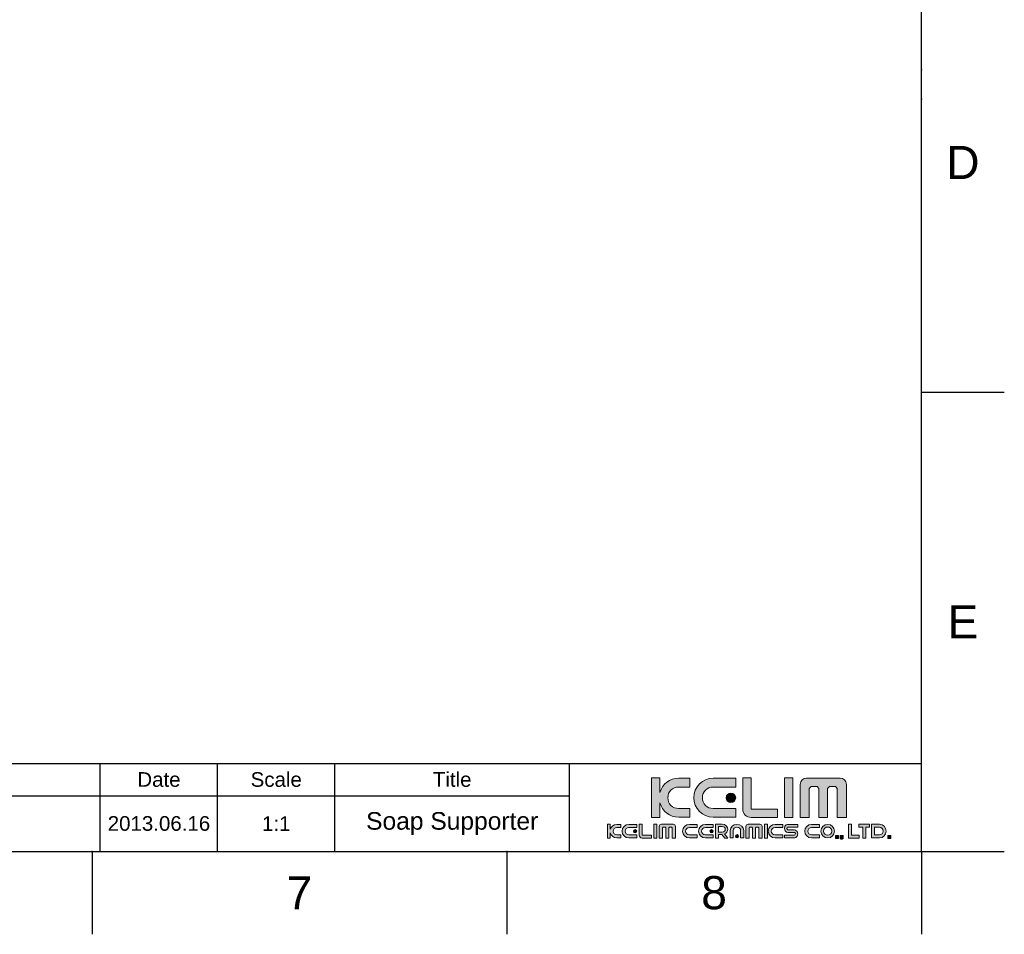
# Model space of a CAD drawing. Header units: millimetres. Extents: x 580 to 2065, y -13 to 1037.
# Tile 3 of 10: x 1645 to 2065, y -13 to 377. Entities that reach past the tile are written whole.
import ezdxf

# ---------------------------------------------------------------- set-up
doc = ezdxf.new("R2010")
doc.units = ezdxf.units.MM
doc.header["$LTSCALE"] = 0.1
doc.layers.add('FORM', color=7, linetype='Continuous')
doc.layers.add('TEXT', color=2, linetype='Continuous')
doc.styles.get("Standard").update_dxf_attribs({"font": 'arial_0.ttf'})

msp = doc.modelspace()

# ---------------------------------------------------------------- hatches: boundary and pattern name
at = {"layer": 'TEXT'}
h = msp.add_hatch(color=2, dxfattribs=at)
h.dxf.hatch_style = 2
edge = h.paths.add_edge_path()
edge.add_spline(control_points=[(1930.67, 40.36), (1930.67, 40.36), (1925.85, 40.36), (1925.85, 40.36), (1923.31, 40.36), (1921.27, 42.41), (1921.27, 44.93), (1921.27, 47.47), (1923.31, 49.52), (1925.85, 49.52), (1925.85, 49.52), (1930.67, 49.52), (1930.67, 49.52), (1930.67, 49.52), (1930.67, 53.3), (1930.67, 53.3), (1930.67, 53.3), (1925.91, 53.3), (1925.91, 53.3), (1922.09, 53.3), (1918.89, 50.74), (1917.91, 47.25), (1917.91, 47.25), (1917.91, 53.42), (1917.91, 53.42), (1917.91, 53.42), (1914.38, 53.42), (1914.38, 53.42), (1914.38, 53.42), (1914.38, 36.58), (1914.38, 36.58), (1914.38, 36.58), (1917.91, 36.58), (1917.91, 36.58), (1917.91, 36.58), (1917.91, 42.76), (1917.91, 42.76), (1918.89, 39.26), (1922.09, 36.69), (1925.91, 36.69), (1925.91, 36.69), (1930.67, 36.69), (1930.67, 36.69), (1930.67, 36.69), (1930.67, 40.36), (1930.67, 40.36)], knot_values=[0, 0, 0, 0, 1, 1, 1, 2, 2, 2, 3, 3, 3, 4, 4, 4, 5, 5, 5, 6, 6, 6, 7, 7, 7, 8, 8, 8, 9, 9, 9, 10, 10, 10, 11, 11, 11, 12, 12, 12, 13, 13, 13, 14, 14, 14, 15, 15, 15, 15], degree=3, periodic=0)
h = msp.add_hatch(color=256, dxfattribs=at)
h.dxf.hatch_style = 2
edge = h.paths.add_edge_path()
edge.add_spline(control_points=[(1940.63, 36.69), (1940.63, 36.69), (1950.23, 36.69), (1950.23, 36.69), (1950.23, 36.69), (1950.23, 40.36), (1950.23, 40.36), (1950.23, 40.36), (1940.57, 40.36), (1940.57, 40.36), (1938.04, 40.36), (1936, 42.41), (1936, 44.93), (1936, 47.47), (1938.04, 49.52), (1940.57, 49.52), (1940.57, 49.52), (1950.23, 49.52), (1950.23, 49.52), (1950.23, 49.52), (1950.23, 53.3), (1950.23, 53.3), (1950.23, 53.3), (1940.63, 53.3), (1940.63, 53.3), (1936.04, 53.3), (1932.33, 49.59), (1932.33, 45), (1932.33, 40.41), (1936.04, 36.69), (1940.63, 36.69)], knot_values=[0, 0, 0, 0, 1, 1, 1, 2, 2, 2, 3, 3, 3, 4, 4, 4, 5, 5, 5, 6, 6, 6, 7, 7, 7, 8, 8, 8, 9, 9, 9, 10, 10, 10, 10], degree=3, periodic=0)
h = msp.add_hatch(color=2, dxfattribs=at)
h.dxf.hatch_style = 2
edge = h.paths.add_edge_path()
edge.add_spline(control_points=[(1956.74, 36.56), (1956.74, 36.56), (1968.09, 36.56), (1968.09, 36.56), (1968.09, 36.56), (1968.09, 40.1), (1968.09, 40.1), (1968.09, 40.1), (1956.77, 40.1), (1956.77, 40.1), (1956.77, 40.1), (1956.75, 40.06), (1956.75, 40.06), (1956.75, 40.06), (1956.75, 53.42), (1956.75, 53.42), (1956.75, 53.42), (1953.22, 53.42), (1953.22, 53.42), (1953.22, 53.42), (1953.22, 40.1), (1953.22, 40.1), (1953.22, 40.1), (1953.21, 40.11), (1953.21, 40.11), (1953.21, 38.15), (1954.8, 36.55), (1956.77, 36.55), (1956.77, 36.55), (1956.74, 36.56), (1956.74, 36.56)], knot_values=[0, 0, 0, 0, 1, 1, 1, 2, 2, 2, 3, 3, 3, 4, 4, 4, 5, 5, 5, 6, 6, 6, 7, 7, 7, 8, 8, 8, 9, 9, 9, 10, 10, 10, 10], degree=3, periodic=0)
h = msp.add_hatch(color=2, dxfattribs=at)
h.dxf.hatch_style = 2
h.paths.add_polyline_path([(1974.57, 53.42), (1971.03, 53.42), (1971.03, 36.58), (1974.57, 36.58)])
h = msp.add_hatch(color=2, dxfattribs=at)
h.dxf.hatch_style = 2
edge = h.paths.add_edge_path()
edge.add_spline(control_points=[(1994.75, 53.34), (1994.75, 53.34), (1980.37, 53.34), (1980.37, 53.34), (1978.89, 53.34), (1977.69, 52.15), (1977.69, 50.68), (1977.69, 50.68), (1977.69, 36.6), (1977.69, 36.6), (1977.69, 36.6), (1981.51, 36.6), (1981.51, 36.6), (1981.51, 36.6), (1981.51, 48.94), (1981.51, 48.94), (1981.51, 48.94), (1982.31, 49.74), (1982.31, 49.74), (1982.31, 49.74), (1984.87, 49.74), (1984.87, 49.74), (1984.87, 49.74), (1985.67, 48.94), (1985.67, 48.94), (1985.67, 48.94), (1985.67, 36.6), (1985.67, 36.6), (1985.67, 36.6), (1989.36, 36.6), (1989.36, 36.6), (1989.36, 36.6), (1989.36, 48.94), (1989.36, 48.94), (1989.36, 48.94), (1990.17, 49.74), (1990.17, 49.74), (1990.17, 49.74), (1992.72, 49.74), (1992.72, 49.74), (1992.72, 49.74), (1993.51, 48.94), (1993.51, 48.94), (1993.51, 48.94), (1993.51, 36.6), (1993.51, 36.6), (1993.51, 36.6), (1997.43, 36.6), (1997.43, 36.6), (1997.43, 36.6), (1997.43, 50.68), (1997.43, 50.68), (1997.43, 52.15), (1996.23, 53.34), (1994.75, 53.34)], knot_values=[0, 0, 0, 0, 1, 1, 1, 2, 2, 2, 3, 3, 3, 4, 4, 4, 5, 5, 5, 6, 6, 6, 7, 7, 7, 8, 8, 8, 9, 9, 9, 10, 10, 10, 11, 11, 11, 12, 12, 12, 13, 13, 13, 14, 14, 14, 15, 15, 15, 16, 16, 16, 17, 17, 17, 18, 18, 18, 18], degree=3, periodic=0)
h = msp.add_hatch(color=2, dxfattribs=at)
h.dxf.hatch_style = 2
edge = h.paths.add_edge_path()
edge.add_spline(control_points=[(1946.18, 44.93), (1946.18, 43.83), (1947.08, 42.93), (1948.18, 42.93), (1949.29, 42.93), (1950.19, 43.83), (1950.19, 44.93), (1950.19, 46.05), (1949.29, 46.94), (1948.18, 46.94), (1947.08, 46.94), (1946.18, 46.05), (1946.18, 44.93)], knot_values=[0, 0, 0, 0, 1, 1, 1, 2, 2, 2, 3, 3, 3, 4, 4, 4, 4], degree=3, periodic=0)
h = msp.add_hatch(color=2, dxfattribs=at)
h.dxf.hatch_style = 2
edge = h.paths.add_edge_path()
edge.add_spline(control_points=[(1896.76, 31.5), (1896.76, 31.5), (1896.76, 33.66), (1896.76, 33.66), (1896.76, 33.66), (1895.53, 33.66), (1895.53, 33.66), (1895.53, 33.66), (1895.53, 27.78), (1895.53, 27.78), (1895.53, 27.78), (1896.76, 27.78), (1896.76, 27.78), (1896.76, 27.78), (1896.76, 29.95), (1896.76, 29.95), (1897.09, 28.73), (1898.21, 27.83), (1899.55, 27.83), (1899.55, 27.83), (1901.21, 27.83), (1901.21, 27.83), (1901.21, 27.83), (1901.21, 29.1), (1901.21, 29.1), (1901.21, 29.1), (1899.53, 29.1), (1899.53, 29.1), (1898.64, 29.1), (1897.93, 29.82), (1897.93, 30.7), (1897.93, 31.59), (1898.64, 32.3), (1899.53, 32.3), (1899.53, 32.3), (1901.21, 32.3), (1901.21, 32.3), (1901.21, 32.3), (1901.21, 33.62), (1901.21, 33.62), (1901.21, 33.62), (1899.55, 33.62), (1899.55, 33.62), (1898.21, 33.62), (1897.09, 32.72), (1896.76, 31.5)], knot_values=[0, 0, 0, 0, 1, 1, 1, 2, 2, 2, 3, 3, 3, 4, 4, 4, 5, 5, 5, 6, 6, 6, 7, 7, 7, 8, 8, 8, 9, 9, 9, 10, 10, 10, 11, 11, 11, 12, 12, 12, 13, 13, 13, 14, 14, 14, 15, 15, 15, 15], degree=3, periodic=0)
h = msp.add_hatch(color=2, dxfattribs=at)
h.dxf.hatch_style = 2
edge = h.paths.add_edge_path()
edge.add_spline(control_points=[(1901.78, 30.72), (1901.78, 29.12), (1903.08, 27.83), (1904.68, 27.83), (1904.68, 27.83), (1908.03, 27.83), (1908.03, 27.83), (1908.03, 27.83), (1908.03, 29.1), (1908.03, 29.1), (1908.03, 29.1), (1904.66, 29.1), (1904.66, 29.1), (1903.78, 29.1), (1903.06, 29.82), (1903.06, 30.7), (1903.06, 31.59), (1903.78, 32.3), (1904.66, 32.3), (1904.66, 32.3), (1908.03, 32.3), (1908.03, 32.3), (1908.03, 32.3), (1908.03, 33.62), (1908.03, 33.62), (1908.03, 33.62), (1904.68, 33.62), (1904.68, 33.62), (1903.08, 33.62), (1901.78, 32.32), (1901.78, 30.72)], knot_values=[0, 0, 0, 0, 1, 1, 1, 2, 2, 2, 3, 3, 3, 4, 4, 4, 5, 5, 5, 6, 6, 6, 7, 7, 7, 8, 8, 8, 9, 9, 9, 10, 10, 10, 10], degree=3, periodic=0)
h = msp.add_hatch(color=2, dxfattribs=at)
h.dxf.hatch_style = 2
edge = h.paths.add_edge_path()
edge.add_spline(control_points=[(1910.3, 29), (1910.3, 29), (1910.3, 33.66), (1910.3, 33.66), (1910.3, 33.66), (1909.07, 33.66), (1909.07, 33.66), (1909.07, 33.66), (1909.07, 29.01), (1909.07, 29.01), (1909.07, 29.01), (1909.07, 29.02), (1909.07, 29.02), (1909.07, 28.33), (1909.62, 27.78), (1910.31, 27.78), (1910.31, 27.78), (1910.3, 27.78), (1910.3, 27.78), (1910.3, 27.78), (1914.26, 27.78), (1914.26, 27.78), (1914.26, 27.78), (1914.26, 29.01), (1914.26, 29.01), (1914.26, 29.01), (1910.31, 29.01), (1910.31, 29.01), (1910.31, 29.01), (1910.3, 29), (1910.3, 29)], knot_values=[0, 0, 0, 0, 1, 1, 1, 2, 2, 2, 3, 3, 3, 4, 4, 4, 5, 5, 5, 6, 6, 6, 7, 7, 7, 8, 8, 8, 9, 9, 9, 10, 10, 10, 10], degree=3, periodic=0)
h = msp.add_hatch(color=2, dxfattribs=at)
h.dxf.hatch_style = 2
h.paths.add_polyline_path([(1915.28, 27.78), (1916.52, 27.78), (1916.52, 33.66), (1915.28, 33.66)])
h = msp.add_hatch(color=2, dxfattribs=at)
h.dxf.hatch_style = 2
edge = h.paths.add_edge_path()
edge.add_spline(control_points=[(1923.56, 33.63), (1923.56, 33.63), (1918.54, 33.63), (1918.54, 33.63), (1918.02, 33.63), (1917.61, 33.22), (1917.61, 32.7), (1917.61, 32.7), (1917.61, 27.79), (1917.61, 27.79), (1917.61, 27.79), (1918.94, 27.79), (1918.94, 27.79), (1918.94, 27.79), (1918.94, 32.1), (1918.94, 32.1), (1918.94, 32.1), (1919.22, 32.38), (1919.22, 32.38), (1919.22, 32.38), (1920.11, 32.38), (1920.11, 32.38), (1920.11, 32.38), (1920.39, 32.1), (1920.39, 32.1), (1920.39, 32.1), (1920.39, 27.79), (1920.39, 27.79), (1920.39, 27.79), (1921.68, 27.79), (1921.68, 27.79), (1921.68, 27.79), (1921.68, 32.1), (1921.68, 32.1), (1921.68, 32.1), (1921.96, 32.38), (1921.96, 32.38), (1921.96, 32.38), (1922.85, 32.38), (1922.85, 32.38), (1922.85, 32.38), (1923.12, 32.1), (1923.12, 32.1), (1923.12, 32.1), (1923.12, 27.79), (1923.12, 27.79), (1923.12, 27.79), (1924.49, 27.79), (1924.49, 27.79), (1924.49, 27.79), (1924.49, 32.7), (1924.49, 32.7), (1924.49, 33.22), (1924.07, 33.63), (1923.56, 33.63)], knot_values=[0, 0, 0, 0, 1, 1, 1, 2, 2, 2, 3, 3, 3, 4, 4, 4, 5, 5, 5, 6, 6, 6, 7, 7, 7, 8, 8, 8, 9, 9, 9, 10, 10, 10, 11, 11, 11, 12, 12, 12, 13, 13, 13, 14, 14, 14, 15, 15, 15, 16, 16, 16, 17, 17, 17, 18, 18, 18, 18], degree=3, periodic=0)
h = msp.add_hatch(color=2, dxfattribs=at)
h.dxf.hatch_style = 2
edge = h.paths.add_edge_path()
edge.add_spline(control_points=[(1927.57, 30.72), (1927.57, 29.12), (1928.86, 27.83), (1930.46, 27.83), (1930.46, 27.83), (1933.81, 27.83), (1933.81, 27.83), (1933.81, 27.83), (1933.81, 29.1), (1933.81, 29.1), (1933.81, 29.1), (1930.44, 29.1), (1930.44, 29.1), (1929.56, 29.1), (1928.85, 29.82), (1928.85, 30.7), (1928.85, 31.59), (1929.56, 32.3), (1930.44, 32.3), (1930.44, 32.3), (1933.81, 32.3), (1933.81, 32.3), (1933.81, 32.3), (1933.81, 33.62), (1933.81, 33.62), (1933.81, 33.62), (1930.46, 33.62), (1930.46, 33.62), (1928.86, 33.62), (1927.57, 32.32), (1927.57, 30.72)], knot_values=[0, 0, 0, 0, 1, 1, 1, 2, 2, 2, 3, 3, 3, 4, 4, 4, 5, 5, 5, 6, 6, 6, 7, 7, 7, 8, 8, 8, 9, 9, 9, 10, 10, 10, 10], degree=3, periodic=0)
h = msp.add_hatch(color=2, dxfattribs=at)
h.dxf.hatch_style = 2
edge = h.paths.add_edge_path()
edge.add_spline(control_points=[(1934.39, 30.72), (1934.39, 29.12), (1935.68, 27.83), (1937.29, 27.83), (1937.29, 27.83), (1940.63, 27.83), (1940.63, 27.83), (1940.63, 27.83), (1940.63, 29.1), (1940.63, 29.1), (1940.63, 29.1), (1937.26, 29.1), (1937.26, 29.1), (1936.38, 29.1), (1935.67, 29.82), (1935.67, 30.7), (1935.67, 31.59), (1936.38, 32.3), (1937.26, 32.3), (1937.26, 32.3), (1940.63, 32.3), (1940.63, 32.3), (1940.63, 32.3), (1940.63, 33.62), (1940.63, 33.62), (1940.63, 33.62), (1937.29, 33.62), (1937.29, 33.62), (1935.68, 33.62), (1934.39, 32.32), (1934.39, 30.72)], knot_values=[0, 0, 0, 0, 1, 1, 1, 2, 2, 2, 3, 3, 3, 4, 4, 4, 5, 5, 5, 6, 6, 6, 7, 7, 7, 8, 8, 8, 9, 9, 9, 10, 10, 10, 10], degree=3, periodic=0)
h = msp.add_hatch(color=2, dxfattribs=at)
h.dxf.hatch_style = 2
edge = h.paths.add_edge_path()
edge.add_spline(control_points=[(1946.86, 31.49), (1946.86, 32.69), (1945.76, 33.66), (1944.41, 33.66), (1944.41, 33.66), (1942.81, 33.66), (1942.81, 33.66), (1942.81, 33.66), (1941.58, 33.66), (1941.58, 33.66), (1941.58, 33.66), (1941.58, 32.7), (1941.58, 32.7), (1941.58, 32.7), (1941.58, 30.32), (1941.58, 30.32), (1941.58, 30.32), (1941.58, 29.33), (1941.58, 29.33), (1941.58, 29.33), (1941.58, 27.78), (1941.58, 27.78), (1941.58, 27.78), (1942.81, 27.78), (1942.81, 27.78), (1942.81, 27.78), (1942.81, 29.33), (1942.81, 29.33), (1942.81, 29.33), (1944.31, 29.33), (1944.31, 29.33), (1944.31, 29.33), (1945.62, 27.78), (1945.62, 27.78), (1945.62, 27.78), (1946.85, 27.78), (1946.85, 27.78), (1946.85, 27.78), (1945.39, 29.51), (1945.39, 29.51), (1946.25, 29.84), (1946.86, 30.61), (1946.86, 31.49)], knot_values=[0, 0, 0, 0, 1, 1, 1, 2, 2, 2, 3, 3, 3, 4, 4, 4, 5, 5, 5, 6, 6, 6, 7, 7, 7, 8, 8, 8, 9, 9, 9, 10, 10, 10, 11, 11, 11, 12, 12, 12, 13, 13, 13, 14, 14, 14, 14], degree=3, periodic=0)
edge = h.paths.add_edge_path()
edge.add_spline(control_points=[(1944.43, 30.32), (1944.43, 30.32), (1942.81, 30.32), (1942.81, 30.32), (1942.81, 30.32), (1942.81, 32.7), (1942.81, 32.7), (1942.81, 32.7), (1944.43, 32.7), (1944.43, 32.7), (1945.17, 32.7), (1945.78, 32.17), (1945.78, 31.51), (1945.78, 30.85), (1945.17, 30.32), (1944.43, 30.32)], knot_values=[0, 0, 0, 0, 1, 1, 1, 2, 2, 2, 3, 3, 3, 4, 4, 4, 5, 5, 5, 5], degree=3, periodic=0)
h = msp.add_hatch(color=2, dxfattribs=at)
h.dxf.hatch_style = 2
edge = h.paths.add_edge_path()
edge.add_spline(control_points=[(1950.74, 33.62), (1949.15, 33.62), (1947.85, 32.42), (1947.85, 30.93), (1947.85, 30.93), (1947.85, 27.83), (1947.85, 27.83), (1947.85, 27.83), (1949.13, 27.83), (1949.13, 27.83), (1949.13, 27.83), (1949.13, 30.95), (1949.13, 30.95), (1949.13, 31.77), (1949.84, 32.43), (1950.72, 32.43), (1951.61, 32.43), (1952.32, 31.77), (1952.32, 30.95), (1952.32, 30.95), (1952.32, 27.83), (1952.32, 27.83), (1952.32, 27.83), (1953.64, 27.83), (1953.64, 27.83), (1953.64, 27.83), (1953.64, 30.93), (1953.64, 30.93), (1953.64, 32.42), (1952.35, 33.62), (1950.74, 33.62)], knot_values=[0, 0, 0, 0, 1, 1, 1, 2, 2, 2, 3, 3, 3, 4, 4, 4, 5, 5, 5, 6, 6, 6, 7, 7, 7, 8, 8, 8, 9, 9, 9, 10, 10, 10, 10], degree=3, periodic=0)
h = msp.add_hatch(color=2, dxfattribs=at)
h.dxf.hatch_style = 2
edge = h.paths.add_edge_path()
edge.add_spline(control_points=[(1960.49, 33.63), (1960.49, 33.63), (1955.48, 33.63), (1955.48, 33.63), (1954.96, 33.63), (1954.54, 33.22), (1954.54, 32.7), (1954.54, 32.7), (1954.54, 27.79), (1954.54, 27.79), (1954.54, 27.79), (1955.88, 27.79), (1955.88, 27.79), (1955.88, 27.79), (1955.88, 32.1), (1955.88, 32.1), (1955.88, 32.1), (1956.15, 32.38), (1956.15, 32.38), (1956.15, 32.38), (1957.05, 32.38), (1957.05, 32.38), (1957.05, 32.38), (1957.32, 32.1), (1957.32, 32.1), (1957.32, 32.1), (1957.32, 27.79), (1957.32, 27.79), (1957.32, 27.79), (1958.61, 27.79), (1958.61, 27.79), (1958.61, 27.79), (1958.61, 32.1), (1958.61, 32.1), (1958.61, 32.1), (1958.89, 32.38), (1958.89, 32.38), (1958.89, 32.38), (1959.78, 32.38), (1959.78, 32.38), (1959.78, 32.38), (1960.06, 32.1), (1960.06, 32.1), (1960.06, 32.1), (1960.06, 27.79), (1960.06, 27.79), (1960.06, 27.79), (1961.43, 27.79), (1961.43, 27.79), (1961.43, 27.79), (1961.43, 32.7), (1961.43, 32.7), (1961.43, 33.22), (1961.01, 33.63), (1960.49, 33.63)], knot_values=[0, 0, 0, 0, 1, 1, 1, 2, 2, 2, 3, 3, 3, 4, 4, 4, 5, 5, 5, 6, 6, 6, 7, 7, 7, 8, 8, 8, 9, 9, 9, 10, 10, 10, 11, 11, 11, 12, 12, 12, 13, 13, 13, 14, 14, 14, 15, 15, 15, 16, 16, 16, 17, 17, 17, 18, 18, 18, 18], degree=3, periodic=0)
h = msp.add_hatch(color=2, dxfattribs=at)
h.dxf.hatch_style = 2
h.paths.add_polyline_path([(1962.5, 27.78), (1963.73, 27.78), (1963.73, 33.66), (1962.5, 33.66)])
h = msp.add_hatch(color=2, dxfattribs=at)
h.dxf.hatch_style = 2
edge = h.paths.add_edge_path()
edge.add_spline(control_points=[(1964.1, 30.72), (1964.1, 29.12), (1965.39, 27.83), (1966.99, 27.83), (1966.99, 27.83), (1970.34, 27.83), (1970.34, 27.83), (1970.34, 27.83), (1970.34, 29.1), (1970.34, 29.1), (1970.34, 29.1), (1966.97, 29.1), (1966.97, 29.1), (1966.09, 29.1), (1965.37, 29.82), (1965.37, 30.7), (1965.37, 31.59), (1966.09, 32.3), (1966.97, 32.3), (1966.97, 32.3), (1970.34, 32.3), (1970.34, 32.3), (1970.34, 32.3), (1970.34, 33.62), (1970.34, 33.62), (1970.34, 33.62), (1966.99, 33.62), (1966.99, 33.62), (1965.39, 33.62), (1964.1, 32.32), (1964.1, 30.72)], knot_values=[0, 0, 0, 0, 1, 1, 1, 2, 2, 2, 3, 3, 3, 4, 4, 4, 5, 5, 5, 6, 6, 6, 7, 7, 7, 8, 8, 8, 9, 9, 9, 10, 10, 10, 10], degree=3, periodic=0)
h = msp.add_hatch(color=2, dxfattribs=at)
h.dxf.hatch_style = 2
edge = h.paths.add_edge_path()
edge.add_spline(control_points=[(1970.96, 31.83), (1970.96, 30.03), (1972.78, 30.19), (1972.78, 30.19), (1972.78, 30.19), (1972.83, 30.19), (1972.83, 30.19), (1972.83, 30.19), (1974.8, 30.19), (1974.8, 30.19), (1974.8, 30.19), (1975.15, 30.19), (1975.15, 30.19), (1975.15, 30.19), (1975.63, 30.11), (1975.63, 29.65), (1975.63, 29.19), (1975.32, 29.01), (1975.15, 29.01), (1975.15, 29.01), (1970.96, 29.01), (1970.96, 29.01), (1970.96, 29.01), (1970.96, 27.83), (1970.96, 27.83), (1970.96, 27.83), (1975.12, 27.83), (1975.12, 27.83), (1975.12, 27.83), (1976.67, 27.83), (1976.67, 29.62), (1976.67, 31.41), (1974.84, 31.26), (1974.84, 31.26), (1974.84, 31.26), (1974.8, 31.26), (1974.8, 31.26), (1974.8, 31.26), (1972.83, 31.26), (1972.83, 31.26), (1972.83, 31.26), (1972.48, 31.26), (1972.48, 31.26), (1972.48, 31.26), (1972, 31.34), (1972, 31.8), (1972, 32.26), (1972.31, 32.43), (1972.48, 32.43), (1972.48, 32.43), (1976.67, 32.43), (1976.67, 32.43), (1976.67, 32.43), (1976.67, 33.62), (1976.67, 33.62), (1976.67, 33.62), (1972.51, 33.62), (1972.51, 33.62), (1972.51, 33.62), (1970.96, 33.62), (1970.96, 31.83)], knot_values=[0, 0, 0, 0, 1, 1, 1, 2, 2, 2, 3, 3, 3, 4, 4, 4, 5, 5, 5, 6, 6, 6, 7, 7, 7, 8, 8, 8, 9, 9, 9, 10, 10, 10, 11, 11, 11, 12, 12, 12, 13, 13, 13, 14, 14, 14, 15, 15, 15, 16, 16, 16, 17, 17, 17, 18, 18, 18, 19, 19, 19, 20, 20, 20, 20], degree=3, periodic=0)
h = msp.add_hatch(color=2, dxfattribs=at)
h.dxf.hatch_style = 2
edge = h.paths.add_edge_path()
edge.add_spline(control_points=[(1979.65, 30.72), (1979.65, 29.12), (1980.94, 27.83), (1982.54, 27.83), (1982.54, 27.83), (1985.89, 27.83), (1985.89, 27.83), (1985.89, 27.83), (1985.89, 29.1), (1985.89, 29.1), (1985.89, 29.1), (1982.52, 29.1), (1982.52, 29.1), (1981.64, 29.1), (1980.93, 29.82), (1980.93, 30.7), (1980.93, 31.59), (1981.64, 32.3), (1982.52, 32.3), (1982.52, 32.3), (1985.89, 32.3), (1985.89, 32.3), (1985.89, 32.3), (1985.89, 33.62), (1985.89, 33.62), (1985.89, 33.62), (1982.54, 33.62), (1982.54, 33.62), (1980.94, 33.62), (1979.65, 32.32), (1979.65, 30.72)], knot_values=[0, 0, 0, 0, 1, 1, 1, 2, 2, 2, 3, 3, 3, 4, 4, 4, 5, 5, 5, 6, 6, 6, 7, 7, 7, 8, 8, 8, 9, 9, 9, 10, 10, 10, 10], degree=3, periodic=0)
h = msp.add_hatch(color=2, dxfattribs=at)
h.dxf.hatch_style = 2
edge = h.paths.add_edge_path()
edge.add_spline(control_points=[(1989.43, 33.62), (1987.83, 33.62), (1986.53, 32.32), (1986.53, 30.72), (1986.53, 29.12), (1987.83, 27.83), (1989.43, 27.83), (1991.03, 27.83), (1992.32, 29.12), (1992.32, 30.72), (1992.32, 32.32), (1991.03, 33.62), (1989.43, 33.62)], knot_values=[0, 0, 0, 0, 1, 1, 1, 2, 2, 2, 3, 3, 3, 4, 4, 4, 4], degree=3, periodic=0)
edge = h.paths.add_edge_path()
edge.add_spline(control_points=[(1989.43, 28.95), (1988.45, 28.95), (1987.66, 29.75), (1987.66, 30.72), (1987.66, 31.7), (1988.45, 32.49), (1989.43, 32.49), (1990.4, 32.49), (1991.2, 31.7), (1991.2, 30.72), (1991.2, 29.75), (1990.4, 28.95), (1989.43, 28.95)], knot_values=[0, 0, 0, 0, 1, 1, 1, 2, 2, 2, 3, 3, 3, 4, 4, 4, 4], degree=3, periodic=0)
h = msp.add_hatch(color=2, dxfattribs=at)
h.dxf.hatch_style = 2
h.paths.add_polyline_path([(1999.55, 33.66), (1998.31, 33.66), (1998.31, 29.02), (1998.31, 27.78), (1999.55, 27.78), (2002.86, 27.78), (2002.86, 29.02), (1999.55, 29.02)])
h = msp.add_hatch(color=2, dxfattribs=at)
h.dxf.hatch_style = 2
h.paths.add_polyline_path([(2004.41, 33.66), (2002.76, 33.66), (2002.76, 32.43), (2004.41, 32.43), (2004.41, 27.78), (2005.64, 27.78), (2005.64, 32.43), (2007.3, 32.43), (2007.3, 33.66), (2005.64, 33.66)])
h = msp.add_hatch(color=2, dxfattribs=at)
h.dxf.hatch_style = 2
edge = h.paths.add_edge_path()
edge.add_spline(control_points=[(2011.44, 33.64), (2011.44, 33.64), (2008.09, 33.64), (2008.09, 33.64), (2008.09, 33.64), (2008.09, 27.85), (2008.09, 27.85), (2008.09, 27.85), (2011.44, 27.85), (2011.44, 27.85), (2013.04, 27.85), (2014.34, 29.14), (2014.34, 30.74), (2014.34, 32.34), (2013.04, 33.64), (2011.44, 33.64)], knot_values=[0, 0, 0, 0, 1, 1, 1, 2, 2, 2, 3, 3, 3, 4, 4, 4, 5, 5, 5, 5], degree=3, periodic=0)
edge = h.paths.add_edge_path()
edge.add_spline(control_points=[(2011.46, 29.17), (2011.46, 29.17), (2009.32, 29.17), (2009.32, 29.17), (2009.32, 29.17), (2009.32, 32.36), (2009.32, 32.36), (2009.32, 32.36), (2011.46, 32.36), (2011.46, 32.36), (2012.34, 32.36), (2013.06, 31.65), (2013.06, 30.76), (2013.06, 29.88), (2012.34, 29.17), (2011.46, 29.17)], knot_values=[0, 0, 0, 0, 1, 1, 1, 2, 2, 2, 3, 3, 3, 4, 4, 4, 5, 5, 5, 5], degree=3, periodic=0)
h = msp.add_hatch(color=2, dxfattribs=at)
h.dxf.hatch_style = 2
edge = h.paths.add_edge_path()
edge.add_spline(control_points=[(1906.62, 30.7), (1906.62, 30.31), (1906.93, 30), (1907.31, 30), (1907.7, 30), (1908.01, 30.31), (1908.01, 30.7), (1908.01, 31.09), (1907.7, 31.4), (1907.31, 31.4), (1906.93, 31.4), (1906.62, 31.09), (1906.62, 30.7)], knot_values=[0, 0, 0, 0, 1, 1, 1, 2, 2, 2, 3, 3, 3, 4, 4, 4, 4], degree=3, periodic=0)
h = msp.add_hatch(color=2, dxfattribs=at)
h.dxf.hatch_style = 2
edge = h.paths.add_edge_path()
edge.add_spline(control_points=[(1939.22, 30.7), (1939.22, 30.31), (1939.53, 30), (1939.92, 30), (1940.3, 30), (1940.62, 30.31), (1940.62, 30.7), (1940.62, 31.09), (1940.3, 31.4), (1939.92, 31.4), (1939.53, 31.4), (1939.22, 31.09), (1939.22, 30.7)], knot_values=[0, 0, 0, 0, 1, 1, 1, 2, 2, 2, 3, 3, 3, 4, 4, 4, 4], degree=3, periodic=0)
h = msp.add_hatch(color=2, dxfattribs=at)
h.dxf.hatch_style = 2
edge = h.paths.add_edge_path()
edge.add_spline(control_points=[(1950.76, 29.27), (1950.38, 29.27), (1950.07, 28.95), (1950.07, 28.57), (1950.07, 28.18), (1950.38, 27.87), (1950.76, 27.87), (1951.15, 27.87), (1951.46, 28.18), (1951.46, 28.57), (1951.46, 28.95), (1951.15, 29.27), (1950.76, 29.27)], knot_values=[0, 0, 0, 0, 1, 1, 1, 2, 2, 2, 3, 3, 3, 4, 4, 4, 4], degree=3, periodic=0)
h = msp.add_hatch(color=2, dxfattribs=at)
h.dxf.hatch_style = 2
h.paths.add_polyline_path([(1992.8, 27.6), (1994.08, 27.6), (1994.08, 28.88), (1992.8, 28.88)])
h = msp.add_hatch(color=2, dxfattribs=at)
h.dxf.hatch_style = 2
h.paths.add_polyline_path([(1994.67, 27.6), (1995.18, 27.6), (1994.82, 27.29), (1995.59, 27.29), (1995.95, 27.6), (1995.95, 28.88), (1994.67, 28.88)])
h = msp.add_hatch(color=2, dxfattribs=at)
h.dxf.hatch_style = 2
h.paths.add_polyline_path([(2015.01, 27.6), (2016.29, 27.6), (2016.29, 28.88), (2015.01, 28.88)])

# ---------------------------------------------------------------- linework, layer by layer
for p, q in [((2029.35, 22.08), (2029.35, 1001.37)), ((2029.35, 217.94), (2064.71, 217.94)), ((615.21, 22.08), (2029.35, 22.08)), ((1675.82, 22.08), (1675.82, -13.27)), ((1852.58, 22.08), (1852.58, -13.27)), ((2029.35, 22.08), (2064.71, 22.08)), ((2029.35, 22.08), (2029.35, -13.27))]:
    msp.add_line(p, q)
for p in [(2029.35, 355.44), (2029.35, 342.94), (2029.35, 217.94), (1675.82, 22.08), (1852.58, 22.08)]:
    msp.add_point(p)
at = {"layer": 'FORM'}
for p, q in [((1353.1, 59.58), (2029.35, 59.58)), ((1679.35, 22.08), (1679.35, 59.58)), ((1679.35, 22.08), (1679.35, 59.58)), ((1679.35, 22.08), (1679.35, 59.58)), ((1729.35, 22.08), (1729.35, 59.58)), ((1779.35, 22.08), (1779.35, 59.58)), ((1879.35, 22.08), (1879.35, 59.58)), ((1529.35, 45.83), (1879.35, 45.83))]:
    msp.add_line(p, q, dxfattribs=at)
at = {"layer": 'TEXT', "lineweight": 0}
for points in [[(1974.57, 53.42), (1971.03, 53.42), (1971.03, 36.58), (1974.57, 36.58), (1974.57, 53.42)], [(1915.28, 27.78), (1916.52, 27.78), (1916.52, 33.66), (1915.28, 33.66), (1915.28, 27.78)], [(1962.5, 27.78), (1963.73, 27.78), (1963.73, 33.66), (1962.5, 33.66), (1962.5, 27.78)], [(1999.55, 33.66), (1998.31, 33.66), (1998.31, 29.02), (1998.31, 27.78), (1999.55, 27.78), (2002.86, 27.78), (2002.86, 29.02), (1999.55, 29.02), (1999.55, 33.66)], [(2004.41, 33.66), (2002.76, 33.66), (2002.76, 32.43), (2004.41, 32.43), (2004.41, 27.78), (2005.64, 27.78), (2005.64, 32.43), (2007.3, 32.43), (2007.3, 33.66), (2005.64, 33.66), (2004.41, 33.66)], [(1992.8, 27.6), (1994.08, 27.6), (1994.08, 28.88), (1992.8, 28.88), (1992.8, 27.6)], [(1994.67, 27.6), (1995.18, 27.6), (1994.82, 27.29), (1995.59, 27.29), (1995.95, 27.6), (1995.95, 28.88), (1994.67, 28.88), (1994.67, 27.6)], [(2015.01, 27.6), (2016.29, 27.6), (2016.29, 28.88), (2015.01, 28.88), (2015.01, 27.6)]]:
    msp.add_lwpolyline(points, dxfattribs=at)
for points, knots in [([(1930.67, 40.36), (1930.67, 40.36), (1925.85, 40.36), (1925.85, 40.36), (1923.31, 40.36), (1921.27, 42.41), (1921.27, 44.93), (1921.27, 47.47), (1923.31, 49.52), (1925.85, 49.52), (1925.85, 49.52), (1930.67, 49.52), (1930.67, 49.52), (1930.67, 49.52), (1930.67, 53.3), (1930.67, 53.3), (1930.67, 53.3), (1925.91, 53.3), (1925.91, 53.3), (1922.09, 53.3), (1918.89, 50.74), (1917.91, 47.25), (1917.91, 47.25), (1917.91, 53.42), (1917.91, 53.42), (1917.91, 53.42), (1914.38, 53.42), (1914.38, 53.42), (1914.38, 53.42), (1914.38, 36.58), (1914.38, 36.58), (1914.38, 36.58), (1917.91, 36.58), (1917.91, 36.58), (1917.91, 36.58), (1917.91, 42.76), (1917.91, 42.76), (1918.89, 39.26), (1922.09, 36.69), (1925.91, 36.69), (1925.91, 36.69), (1930.67, 36.69), (1930.67, 36.69), (1930.67, 36.69), (1930.67, 40.36), (1930.67, 40.36)], [0, 0, 0, 0, 1, 1, 1, 2, 2, 2, 3, 3, 3, 4, 4, 4, 5, 5, 5, 6, 6, 6, 7, 7, 7, 8, 8, 8, 9, 9, 9, 10, 10, 10, 11, 11, 11, 12, 12, 12, 13, 13, 13, 14, 14, 14, 15, 15, 15, 15]), ([(1940.63, 36.69), (1940.63, 36.69), (1950.23, 36.69), (1950.23, 36.69), (1950.23, 36.69), (1950.23, 40.36), (1950.23, 40.36), (1950.23, 40.36), (1940.57, 40.36), (1940.57, 40.36), (1938.04, 40.36), (1936, 42.41), (1936, 44.93), (1936, 47.47), (1938.04, 49.52), (1940.57, 49.52), (1940.57, 49.52), (1950.23, 49.52), (1950.23, 49.52), (1950.23, 49.52), (1950.23, 53.3), (1950.23, 53.3), (1950.23, 53.3), (1940.63, 53.3), (1940.63, 53.3), (1936.04, 53.3), (1932.33, 49.59), (1932.33, 45), (1932.33, 40.41), (1936.04, 36.69), (1940.63, 36.69)], [0, 0, 0, 0, 1, 1, 1, 2, 2, 2, 3, 3, 3, 4, 4, 4, 5, 5, 5, 6, 6, 6, 7, 7, 7, 8, 8, 8, 9, 9, 9, 10, 10, 10, 10]), ([(1956.74, 36.56), (1956.74, 36.56), (1968.09, 36.56), (1968.09, 36.56), (1968.09, 36.56), (1968.09, 40.1), (1968.09, 40.1), (1968.09, 40.1), (1956.77, 40.1), (1956.77, 40.1), (1956.77, 40.1), (1956.75, 40.06), (1956.75, 40.06), (1956.75, 40.06), (1956.75, 53.42), (1956.75, 53.42), (1956.75, 53.42), (1953.22, 53.42), (1953.22, 53.42), (1953.22, 53.42), (1953.22, 40.1), (1953.22, 40.1), (1953.22, 40.1), (1953.21, 40.11), (1953.21, 40.11), (1953.21, 38.15), (1954.8, 36.55), (1956.77, 36.55), (1956.77, 36.55), (1956.74, 36.56), (1956.74, 36.56)], [0, 0, 0, 0, 1, 1, 1, 2, 2, 2, 3, 3, 3, 4, 4, 4, 5, 5, 5, 6, 6, 6, 7, 7, 7, 8, 8, 8, 9, 9, 9, 10, 10, 10, 10]), ([(1994.75, 53.34), (1994.75, 53.34), (1980.37, 53.34), (1980.37, 53.34), (1978.89, 53.34), (1977.69, 52.15), (1977.69, 50.68), (1977.69, 50.68), (1977.69, 36.6), (1977.69, 36.6), (1977.69, 36.6), (1981.51, 36.6), (1981.51, 36.6), (1981.51, 36.6), (1981.51, 48.94), (1981.51, 48.94), (1981.51, 48.94), (1982.31, 49.74), (1982.31, 49.74), (1982.31, 49.74), (1984.87, 49.74), (1984.87, 49.74), (1984.87, 49.74), (1985.67, 48.94), (1985.67, 48.94), (1985.67, 48.94), (1985.67, 36.6), (1985.67, 36.6), (1985.67, 36.6), (1989.36, 36.6), (1989.36, 36.6), (1989.36, 36.6), (1989.36, 48.94), (1989.36, 48.94), (1989.36, 48.94), (1990.17, 49.74), (1990.17, 49.74), (1990.17, 49.74), (1992.72, 49.74), (1992.72, 49.74), (1992.72, 49.74), (1993.51, 48.94), (1993.51, 48.94), (1993.51, 48.94), (1993.51, 36.6), (1993.51, 36.6), (1993.51, 36.6), (1997.43, 36.6), (1997.43, 36.6), (1997.43, 36.6), (1997.43, 50.68), (1997.43, 50.68), (1997.43, 52.15), (1996.23, 53.34), (1994.75, 53.34)], [0, 0, 0, 0, 1, 1, 1, 2, 2, 2, 3, 3, 3, 4, 4, 4, 5, 5, 5, 6, 6, 6, 7, 7, 7, 8, 8, 8, 9, 9, 9, 10, 10, 10, 11, 11, 11, 12, 12, 12, 13, 13, 13, 14, 14, 14, 15, 15, 15, 16, 16, 16, 17, 17, 17, 18, 18, 18, 18]), ([(1946.18, 44.93), (1946.18, 43.83), (1947.08, 42.93), (1948.18, 42.93), (1949.29, 42.93), (1950.19, 43.83), (1950.19, 44.93), (1950.19, 46.05), (1949.29, 46.94), (1948.18, 46.94), (1947.08, 46.94), (1946.18, 46.05), (1946.18, 44.93)], [0, 0, 0, 0, 1, 1, 1, 2, 2, 2, 3, 3, 3, 4, 4, 4, 4]), ([(1896.76, 31.5), (1896.76, 31.5), (1896.76, 33.66), (1896.76, 33.66), (1896.76, 33.66), (1895.53, 33.66), (1895.53, 33.66), (1895.53, 33.66), (1895.53, 27.78), (1895.53, 27.78), (1895.53, 27.78), (1896.76, 27.78), (1896.76, 27.78), (1896.76, 27.78), (1896.76, 29.95), (1896.76, 29.95), (1897.09, 28.73), (1898.21, 27.83), (1899.55, 27.83), (1899.55, 27.83), (1901.21, 27.83), (1901.21, 27.83), (1901.21, 27.83), (1901.21, 29.1), (1901.21, 29.1), (1901.21, 29.1), (1899.53, 29.1), (1899.53, 29.1), (1898.64, 29.1), (1897.93, 29.82), (1897.93, 30.7), (1897.93, 31.59), (1898.64, 32.3), (1899.53, 32.3), (1899.53, 32.3), (1901.21, 32.3), (1901.21, 32.3), (1901.21, 32.3), (1901.21, 33.62), (1901.21, 33.62), (1901.21, 33.62), (1899.55, 33.62), (1899.55, 33.62), (1898.21, 33.62), (1897.09, 32.72), (1896.76, 31.5)], [0, 0, 0, 0, 1, 1, 1, 2, 2, 2, 3, 3, 3, 4, 4, 4, 5, 5, 5, 6, 6, 6, 7, 7, 7, 8, 8, 8, 9, 9, 9, 10, 10, 10, 11, 11, 11, 12, 12, 12, 13, 13, 13, 14, 14, 14, 15, 15, 15, 15]), ([(1901.78, 30.72), (1901.78, 29.12), (1903.08, 27.83), (1904.68, 27.83), (1904.68, 27.83), (1908.03, 27.83), (1908.03, 27.83), (1908.03, 27.83), (1908.03, 29.1), (1908.03, 29.1), (1908.03, 29.1), (1904.66, 29.1), (1904.66, 29.1), (1903.78, 29.1), (1903.06, 29.82), (1903.06, 30.7), (1903.06, 31.59), (1903.78, 32.3), (1904.66, 32.3), (1904.66, 32.3), (1908.03, 32.3), (1908.03, 32.3), (1908.03, 32.3), (1908.03, 33.62), (1908.03, 33.62), (1908.03, 33.62), (1904.68, 33.62), (1904.68, 33.62), (1903.08, 33.62), (1901.78, 32.32), (1901.78, 30.72)], [0, 0, 0, 0, 1, 1, 1, 2, 2, 2, 3, 3, 3, 4, 4, 4, 5, 5, 5, 6, 6, 6, 7, 7, 7, 8, 8, 8, 9, 9, 9, 10, 10, 10, 10]), ([(1910.3, 29), (1910.3, 29), (1910.3, 33.66), (1910.3, 33.66), (1910.3, 33.66), (1909.07, 33.66), (1909.07, 33.66), (1909.07, 33.66), (1909.07, 29.01), (1909.07, 29.01), (1909.07, 29.01), (1909.07, 29.02), (1909.07, 29.02), (1909.07, 28.33), (1909.62, 27.78), (1910.31, 27.78), (1910.31, 27.78), (1910.3, 27.78), (1910.3, 27.78), (1910.3, 27.78), (1914.26, 27.78), (1914.26, 27.78), (1914.26, 27.78), (1914.26, 29.01), (1914.26, 29.01), (1914.26, 29.01), (1910.31, 29.01), (1910.31, 29.01), (1910.31, 29.01), (1910.3, 29), (1910.3, 29)], [0, 0, 0, 0, 1, 1, 1, 2, 2, 2, 3, 3, 3, 4, 4, 4, 5, 5, 5, 6, 6, 6, 7, 7, 7, 8, 8, 8, 9, 9, 9, 10, 10, 10, 10]), ([(1923.56, 33.63), (1923.56, 33.63), (1918.54, 33.63), (1918.54, 33.63), (1918.02, 33.63), (1917.61, 33.22), (1917.61, 32.7), (1917.61, 32.7), (1917.61, 27.79), (1917.61, 27.79), (1917.61, 27.79), (1918.94, 27.79), (1918.94, 27.79), (1918.94, 27.79), (1918.94, 32.1), (1918.94, 32.1), (1918.94, 32.1), (1919.22, 32.38), (1919.22, 32.38), (1919.22, 32.38), (1920.11, 32.38), (1920.11, 32.38), (1920.11, 32.38), (1920.39, 32.1), (1920.39, 32.1), (1920.39, 32.1), (1920.39, 27.79), (1920.39, 27.79), (1920.39, 27.79), (1921.68, 27.79), (1921.68, 27.79), (1921.68, 27.79), (1921.68, 32.1), (1921.68, 32.1), (1921.68, 32.1), (1921.96, 32.38), (1921.96, 32.38), (1921.96, 32.38), (1922.85, 32.38), (1922.85, 32.38), (1922.85, 32.38), (1923.12, 32.1), (1923.12, 32.1), (1923.12, 32.1), (1923.12, 27.79), (1923.12, 27.79), (1923.12, 27.79), (1924.49, 27.79), (1924.49, 27.79), (1924.49, 27.79), (1924.49, 32.7), (1924.49, 32.7), (1924.49, 33.22), (1924.07, 33.63), (1923.56, 33.63)], [0, 0, 0, 0, 1, 1, 1, 2, 2, 2, 3, 3, 3, 4, 4, 4, 5, 5, 5, 6, 6, 6, 7, 7, 7, 8, 8, 8, 9, 9, 9, 10, 10, 10, 11, 11, 11, 12, 12, 12, 13, 13, 13, 14, 14, 14, 15, 15, 15, 16, 16, 16, 17, 17, 17, 18, 18, 18, 18]), ([(1927.57, 30.72), (1927.57, 29.12), (1928.86, 27.83), (1930.46, 27.83), (1930.46, 27.83), (1933.81, 27.83), (1933.81, 27.83), (1933.81, 27.83), (1933.81, 29.1), (1933.81, 29.1), (1933.81, 29.1), (1930.44, 29.1), (1930.44, 29.1), (1929.56, 29.1), (1928.85, 29.82), (1928.85, 30.7), (1928.85, 31.59), (1929.56, 32.3), (1930.44, 32.3), (1930.44, 32.3), (1933.81, 32.3), (1933.81, 32.3), (1933.81, 32.3), (1933.81, 33.62), (1933.81, 33.62), (1933.81, 33.62), (1930.46, 33.62), (1930.46, 33.62), (1928.86, 33.62), (1927.57, 32.32), (1927.57, 30.72)], [0, 0, 0, 0, 1, 1, 1, 2, 2, 2, 3, 3, 3, 4, 4, 4, 5, 5, 5, 6, 6, 6, 7, 7, 7, 8, 8, 8, 9, 9, 9, 10, 10, 10, 10]), ([(1934.39, 30.72), (1934.39, 29.12), (1935.68, 27.83), (1937.29, 27.83), (1937.29, 27.83), (1940.63, 27.83), (1940.63, 27.83), (1940.63, 27.83), (1940.63, 29.1), (1940.63, 29.1), (1940.63, 29.1), (1937.26, 29.1), (1937.26, 29.1), (1936.38, 29.1), (1935.67, 29.82), (1935.67, 30.7), (1935.67, 31.59), (1936.38, 32.3), (1937.26, 32.3), (1937.26, 32.3), (1940.63, 32.3), (1940.63, 32.3), (1940.63, 32.3), (1940.63, 33.62), (1940.63, 33.62), (1940.63, 33.62), (1937.29, 33.62), (1937.29, 33.62), (1935.68, 33.62), (1934.39, 32.32), (1934.39, 30.72)], [0, 0, 0, 0, 1, 1, 1, 2, 2, 2, 3, 3, 3, 4, 4, 4, 5, 5, 5, 6, 6, 6, 7, 7, 7, 8, 8, 8, 9, 9, 9, 10, 10, 10, 10]), ([(1946.86, 31.49), (1946.86, 32.69), (1945.76, 33.66), (1944.41, 33.66), (1944.41, 33.66), (1942.81, 33.66), (1942.81, 33.66), (1942.81, 33.66), (1941.58, 33.66), (1941.58, 33.66), (1941.58, 33.66), (1941.58, 32.7), (1941.58, 32.7), (1941.58, 32.7), (1941.58, 30.32), (1941.58, 30.32), (1941.58, 30.32), (1941.58, 29.33), (1941.58, 29.33), (1941.58, 29.33), (1941.58, 27.78), (1941.58, 27.78), (1941.58, 27.78), (1942.81, 27.78), (1942.81, 27.78), (1942.81, 27.78), (1942.81, 29.33), (1942.81, 29.33), (1942.81, 29.33), (1944.31, 29.33), (1944.31, 29.33), (1944.31, 29.33), (1945.62, 27.78), (1945.62, 27.78), (1945.62, 27.78), (1946.85, 27.78), (1946.85, 27.78), (1946.85, 27.78), (1945.39, 29.51), (1945.39, 29.51), (1946.25, 29.84), (1946.86, 30.61), (1946.86, 31.49)], [0, 0, 0, 0, 1, 1, 1, 2, 2, 2, 3, 3, 3, 4, 4, 4, 5, 5, 5, 6, 6, 6, 7, 7, 7, 8, 8, 8, 9, 9, 9, 10, 10, 10, 11, 11, 11, 12, 12, 12, 13, 13, 13, 14, 14, 14, 14]), ([(1950.74, 33.62), (1949.15, 33.62), (1947.85, 32.42), (1947.85, 30.93), (1947.85, 30.93), (1947.85, 27.83), (1947.85, 27.83), (1947.85, 27.83), (1949.13, 27.83), (1949.13, 27.83), (1949.13, 27.83), (1949.13, 30.95), (1949.13, 30.95), (1949.13, 31.77), (1949.84, 32.43), (1950.72, 32.43), (1951.61, 32.43), (1952.32, 31.77), (1952.32, 30.95), (1952.32, 30.95), (1952.32, 27.83), (1952.32, 27.83), (1952.32, 27.83), (1953.64, 27.83), (1953.64, 27.83), (1953.64, 27.83), (1953.64, 30.93), (1953.64, 30.93), (1953.64, 32.42), (1952.35, 33.62), (1950.74, 33.62)], [0, 0, 0, 0, 1, 1, 1, 2, 2, 2, 3, 3, 3, 4, 4, 4, 5, 5, 5, 6, 6, 6, 7, 7, 7, 8, 8, 8, 9, 9, 9, 10, 10, 10, 10]), ([(1960.49, 33.63), (1960.49, 33.63), (1955.48, 33.63), (1955.48, 33.63), (1954.96, 33.63), (1954.54, 33.22), (1954.54, 32.7), (1954.54, 32.7), (1954.54, 27.79), (1954.54, 27.79), (1954.54, 27.79), (1955.88, 27.79), (1955.88, 27.79), (1955.88, 27.79), (1955.88, 32.1), (1955.88, 32.1), (1955.88, 32.1), (1956.15, 32.38), (1956.15, 32.38), (1956.15, 32.38), (1957.05, 32.38), (1957.05, 32.38), (1957.05, 32.38), (1957.32, 32.1), (1957.32, 32.1), (1957.32, 32.1), (1957.32, 27.79), (1957.32, 27.79), (1957.32, 27.79), (1958.61, 27.79), (1958.61, 27.79), (1958.61, 27.79), (1958.61, 32.1), (1958.61, 32.1), (1958.61, 32.1), (1958.89, 32.38), (1958.89, 32.38), (1958.89, 32.38), (1959.78, 32.38), (1959.78, 32.38), (1959.78, 32.38), (1960.06, 32.1), (1960.06, 32.1), (1960.06, 32.1), (1960.06, 27.79), (1960.06, 27.79), (1960.06, 27.79), (1961.43, 27.79), (1961.43, 27.79), (1961.43, 27.79), (1961.43, 32.7), (1961.43, 32.7), (1961.43, 33.22), (1961.01, 33.63), (1960.49, 33.63)], [0, 0, 0, 0, 1, 1, 1, 2, 2, 2, 3, 3, 3, 4, 4, 4, 5, 5, 5, 6, 6, 6, 7, 7, 7, 8, 8, 8, 9, 9, 9, 10, 10, 10, 11, 11, 11, 12, 12, 12, 13, 13, 13, 14, 14, 14, 15, 15, 15, 16, 16, 16, 17, 17, 17, 18, 18, 18, 18]), ([(1964.1, 30.72), (1964.1, 29.12), (1965.39, 27.83), (1966.99, 27.83), (1966.99, 27.83), (1970.34, 27.83), (1970.34, 27.83), (1970.34, 27.83), (1970.34, 29.1), (1970.34, 29.1), (1970.34, 29.1), (1966.97, 29.1), (1966.97, 29.1), (1966.09, 29.1), (1965.37, 29.82), (1965.37, 30.7), (1965.37, 31.59), (1966.09, 32.3), (1966.97, 32.3), (1966.97, 32.3), (1970.34, 32.3), (1970.34, 32.3), (1970.34, 32.3), (1970.34, 33.62), (1970.34, 33.62), (1970.34, 33.62), (1966.99, 33.62), (1966.99, 33.62), (1965.39, 33.62), (1964.1, 32.32), (1964.1, 30.72)], [0, 0, 0, 0, 1, 1, 1, 2, 2, 2, 3, 3, 3, 4, 4, 4, 5, 5, 5, 6, 6, 6, 7, 7, 7, 8, 8, 8, 9, 9, 9, 10, 10, 10, 10]), ([(1970.96, 31.83), (1970.96, 30.03), (1972.78, 30.19), (1972.78, 30.19), (1972.78, 30.19), (1972.83, 30.19), (1972.83, 30.19), (1972.83, 30.19), (1974.8, 30.19), (1974.8, 30.19), (1974.8, 30.19), (1975.15, 30.19), (1975.15, 30.19), (1975.15, 30.19), (1975.63, 30.11), (1975.63, 29.65), (1975.63, 29.19), (1975.32, 29.01), (1975.15, 29.01), (1975.15, 29.01), (1970.96, 29.01), (1970.96, 29.01), (1970.96, 29.01), (1970.96, 27.83), (1970.96, 27.83), (1970.96, 27.83), (1975.12, 27.83), (1975.12, 27.83), (1975.12, 27.83), (1976.67, 27.83), (1976.67, 29.62), (1976.67, 31.41), (1974.84, 31.26), (1974.84, 31.26), (1974.84, 31.26), (1974.8, 31.26), (1974.8, 31.26), (1974.8, 31.26), (1972.83, 31.26), (1972.83, 31.26), (1972.83, 31.26), (1972.48, 31.26), (1972.48, 31.26), (1972.48, 31.26), (1972, 31.34), (1972, 31.8), (1972, 32.26), (1972.31, 32.43), (1972.48, 32.43), (1972.48, 32.43), (1976.67, 32.43), (1976.67, 32.43), (1976.67, 32.43), (1976.67, 33.62), (1976.67, 33.62), (1976.67, 33.62), (1972.51, 33.62), (1972.51, 33.62), (1972.51, 33.62), (1970.96, 33.62), (1970.96, 31.83)], [0, 0, 0, 0, 1, 1, 1, 2, 2, 2, 3, 3, 3, 4, 4, 4, 5, 5, 5, 6, 6, 6, 7, 7, 7, 8, 8, 8, 9, 9, 9, 10, 10, 10, 11, 11, 11, 12, 12, 12, 13, 13, 13, 14, 14, 14, 15, 15, 15, 16, 16, 16, 17, 17, 17, 18, 18, 18, 19, 19, 19, 20, 20, 20, 20]), ([(1979.65, 30.72), (1979.65, 29.12), (1980.94, 27.83), (1982.54, 27.83), (1982.54, 27.83), (1985.89, 27.83), (1985.89, 27.83), (1985.89, 27.83), (1985.89, 29.1), (1985.89, 29.1), (1985.89, 29.1), (1982.52, 29.1), (1982.52, 29.1), (1981.64, 29.1), (1980.93, 29.82), (1980.93, 30.7), (1980.93, 31.59), (1981.64, 32.3), (1982.52, 32.3), (1982.52, 32.3), (1985.89, 32.3), (1985.89, 32.3), (1985.89, 32.3), (1985.89, 33.62), (1985.89, 33.62), (1985.89, 33.62), (1982.54, 33.62), (1982.54, 33.62), (1980.94, 33.62), (1979.65, 32.32), (1979.65, 30.72)], [0, 0, 0, 0, 1, 1, 1, 2, 2, 2, 3, 3, 3, 4, 4, 4, 5, 5, 5, 6, 6, 6, 7, 7, 7, 8, 8, 8, 9, 9, 9, 10, 10, 10, 10]), ([(1989.43, 33.62), (1987.83, 33.62), (1986.53, 32.32), (1986.53, 30.72), (1986.53, 29.12), (1987.83, 27.83), (1989.43, 27.83), (1991.03, 27.83), (1992.32, 29.12), (1992.32, 30.72), (1992.32, 32.32), (1991.03, 33.62), (1989.43, 33.62)], [0, 0, 0, 0, 1, 1, 1, 2, 2, 2, 3, 3, 3, 4, 4, 4, 4]), ([(2011.44, 33.64), (2011.44, 33.64), (2008.09, 33.64), (2008.09, 33.64), (2008.09, 33.64), (2008.09, 27.85), (2008.09, 27.85), (2008.09, 27.85), (2011.44, 27.85), (2011.44, 27.85), (2013.04, 27.85), (2014.34, 29.14), (2014.34, 30.74), (2014.34, 32.34), (2013.04, 33.64), (2011.44, 33.64)], [0, 0, 0, 0, 1, 1, 1, 2, 2, 2, 3, 3, 3, 4, 4, 4, 5, 5, 5, 5]), ([(1906.62, 30.7), (1906.62, 30.31), (1906.93, 30), (1907.31, 30), (1907.7, 30), (1908.01, 30.31), (1908.01, 30.7), (1908.01, 31.09), (1907.7, 31.4), (1907.31, 31.4), (1906.93, 31.4), (1906.62, 31.09), (1906.62, 30.7)], [0, 0, 0, 0, 1, 1, 1, 2, 2, 2, 3, 3, 3, 4, 4, 4, 4]), ([(1939.22, 30.7), (1939.22, 30.31), (1939.53, 30), (1939.92, 30), (1940.3, 30), (1940.62, 30.31), (1940.62, 30.7), (1940.62, 31.09), (1940.3, 31.4), (1939.92, 31.4), (1939.53, 31.4), (1939.22, 31.09), (1939.22, 30.7)], [0, 0, 0, 0, 1, 1, 1, 2, 2, 2, 3, 3, 3, 4, 4, 4, 4]), ([(1944.43, 30.32), (1944.43, 30.32), (1942.81, 30.32), (1942.81, 30.32), (1942.81, 30.32), (1942.81, 32.7), (1942.81, 32.7), (1942.81, 32.7), (1944.43, 32.7), (1944.43, 32.7), (1945.17, 32.7), (1945.78, 32.17), (1945.78, 31.51), (1945.78, 30.85), (1945.17, 30.32), (1944.43, 30.32)], [0, 0, 0, 0, 1, 1, 1, 2, 2, 2, 3, 3, 3, 4, 4, 4, 5, 5, 5, 5]), ([(1989.43, 28.95), (1988.45, 28.95), (1987.66, 29.75), (1987.66, 30.72), (1987.66, 31.7), (1988.45, 32.49), (1989.43, 32.49), (1990.4, 32.49), (1991.2, 31.7), (1991.2, 30.72), (1991.2, 29.75), (1990.4, 28.95), (1989.43, 28.95)], [0, 0, 0, 0, 1, 1, 1, 2, 2, 2, 3, 3, 3, 4, 4, 4, 4]), ([(2011.46, 29.17), (2011.46, 29.17), (2009.32, 29.17), (2009.32, 29.17), (2009.32, 29.17), (2009.32, 32.36), (2009.32, 32.36), (2009.32, 32.36), (2011.46, 32.36), (2011.46, 32.36), (2012.34, 32.36), (2013.06, 31.65), (2013.06, 30.76), (2013.06, 29.88), (2012.34, 29.17), (2011.46, 29.17)], [0, 0, 0, 0, 1, 1, 1, 2, 2, 2, 3, 3, 3, 4, 4, 4, 5, 5, 5, 5]), ([(1950.76, 29.27), (1950.38, 29.27), (1950.07, 28.95), (1950.07, 28.57), (1950.07, 28.18), (1950.38, 27.87), (1950.76, 27.87), (1951.15, 27.87), (1951.46, 28.18), (1951.46, 28.57), (1951.46, 28.95), (1951.15, 29.27), (1950.76, 29.27)], [0, 0, 0, 0, 1, 1, 1, 2, 2, 2, 3, 3, 3, 4, 4, 4, 4])]:
    msp.add_open_spline(points, degree=3, knots=knots, dxfattribs=at)

# ---------------------------------------------------------------- texts
at = {"char_height": 14.14, "attachment_point": 5}
for s, width, insert in [('D', 10, (2047.03, 315.87)), ('E', 10, (2047.03, 120.01)), ('7', 50, (1764.2, 4.4)), ('8', 50, (1940.97, 4.4))]:
    msp.add_mtext_dynamic_manual_height_columns(s, width=width, gutter_width=12.5, heights=[0], dxfattribs=dict(at, insert=insert))
at = {"layer": 'TEXT', "attachment_point": 5}
for s, width, insert, char_height in [('Date', 20, (1704.35, 52.71), 6.25), ('Scale', 20, (1754.35, 52.71), 6.25), ('Title', 40, (1829.35, 52.71), 6.25), ('Soap Supporter', 94.6027, (1829.35, 33.96), 7.5), ('2013.06.16', 20, (1704.35, 33.96), 6.25), ('1:1', 20, (1754.35, 33.96), 6.25)]:
    msp.add_mtext_dynamic_manual_height_columns(s, width=width, gutter_width=12.5, heights=[0], dxfattribs=dict(at, insert=insert, char_height=char_height))

doc.saveas('drawing.dxf')
